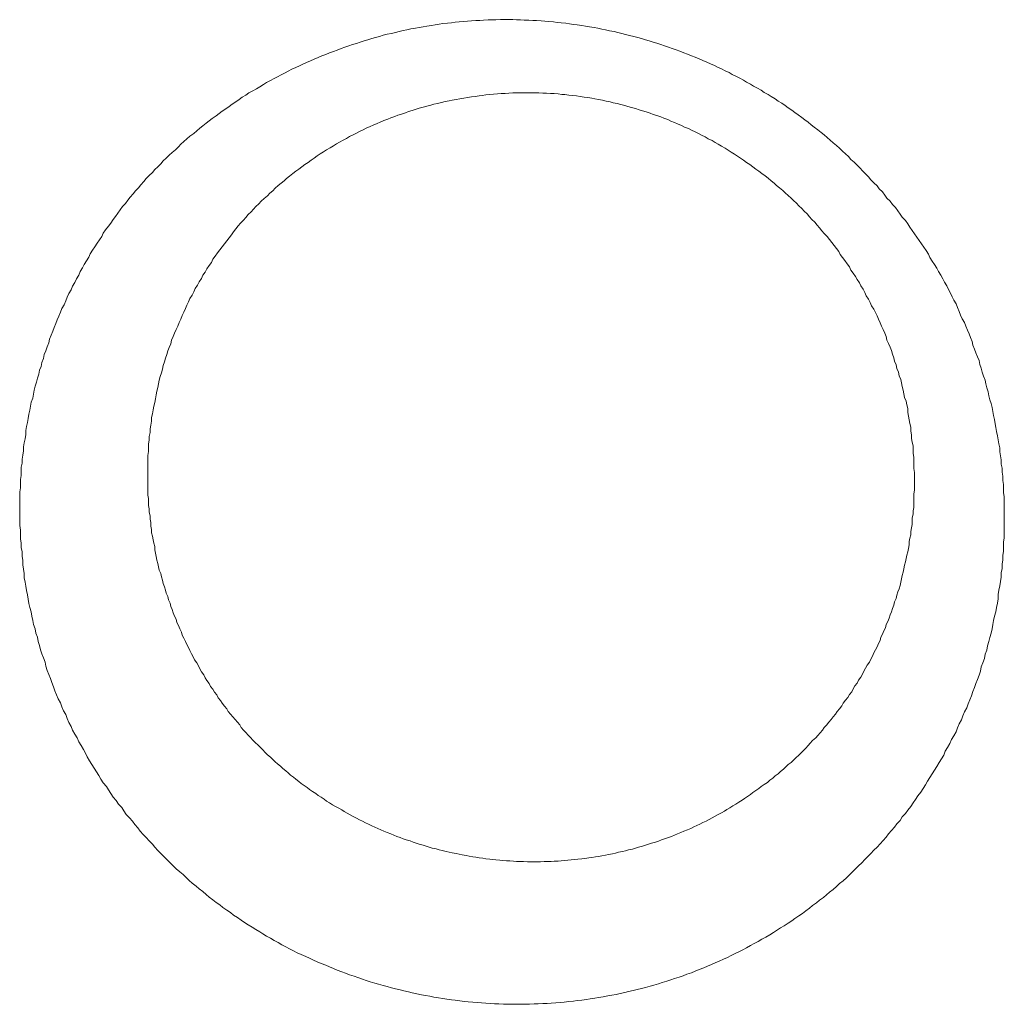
# Model space of a CAD drawing. Header units: millimetres. Extents: x -2274 to 12297, y -16157 to 26321.
# Tile 251 of 256: x -483.78 to -482.5, y -846.27 to -844.99. Entities that reach past the tile are written whole.
import ezdxf

# ---------------------------------------------------------------- set-up
doc = ezdxf.new("R2010")
doc.units = ezdxf.units.MM

msp = doc.modelspace()

# ---------------------------------------------------------------- linework, layer by layer
at = {"color": 253, "lineweight": 13}
for points in [[(-483.7795, -845.6269, 0), (-483.7795, -845.6215, 0), (-483.7795, -845.6162, 0), (-483.7795, -845.6108, 0), (-483.7795, -845.6055, 0), (-483.7785, -845.6001, 0), (-483.7785, -845.5948, 0), (-483.7785, -845.5895, 0), (-483.7775, -845.5841, 0), (-483.7775, -845.5788, 0), (-483.7775, -845.5734, 0), (-483.7765, -845.5681, 0), (-483.7765, -845.5628, 0), (-483.7755, -845.5575, 0), (-483.7745, -845.5521, 0), (-483.7745, -845.5468, 0), (-483.7735, -845.5415, 0), (-483.7725, -845.5362, 0), (-483.7715, -845.5309, 0), (-483.7715, -845.5256, 0), (-483.7705, -845.5203, 0), (-483.7695, -845.515, 0), (-483.7685, -845.5097, 0), (-483.7675, -845.5044, 0), (-483.7665, -845.4992, 0), (-483.7655, -845.4939, 0), (-483.7645, -845.4887, 0), (-483.7625, -845.4834, 0), (-483.7615, -845.4782, 0), (-483.7605, -845.473, 0), (-483.7595, -845.4678, 0), (-483.7575, -845.4626, 0), (-483.7565, -845.4574, 0), (-483.7545, -845.4522, 0), (-483.7535, -845.447, 0), (-483.7515, -845.4419, 0), (-483.7505, -845.4367, 0), (-483.7485, -845.4316, 0), (-483.7475, -845.4265, 0), (-483.7455, -845.4214, 0), (-483.7435, -845.4163, 0), (-483.7415, -845.4112, 0), (-483.7405, -845.4062, 0), (-483.7385, -845.4011, 0), (-483.7365, -845.3961, 0), (-483.7345, -845.3911, 0), (-483.7325, -845.3861, 0), (-483.7305, -845.3811, 0), (-483.7285, -845.3762, 0), (-483.7265, -845.3712, 0), (-483.7245, -845.3663, 0), (-483.7215, -845.3614, 0), (-483.7195, -845.3565, 0), (-483.7175, -845.3517, 0), (-483.7155, -845.3468, 0), (-483.7125, -845.342, 0), (-483.7105, -845.3372, 0), (-483.7075, -845.3324, 0), (-483.7055, -845.3277, 0), (-483.7025, -845.3229, 0), (-483.7005, -845.3182, 0), (-483.6975, -845.3135, 0), (-483.6955, -845.3089, 0), (-483.6925, -845.3042, 0), (-483.6895, -845.2996, 0), (-483.6875, -845.295, 0), (-483.6845, -845.2905, 0), (-483.6815, -845.2859, 0), (-483.6785, -845.2814, 0), (-483.6755, -845.2769, 0), (-483.6725, -845.2724, 0), (-483.6705, -845.268, 0), (-483.6675, -845.2636, 0), (-483.6635, -845.2592, 0), (-483.6605, -845.2549, 0), (-483.6575, -845.2505, 0), (-483.6545, -845.2463, 0), (-483.6515, -845.242, 0), (-483.6485, -845.2377, 0), (-483.6455, -845.2335, 0), (-483.6415, -845.2294, 0), (-483.6385, -845.2252, 0), (-483.6355, -845.2211, 0), (-483.6315, -845.217, 0), (-483.6285, -845.2129, 0), (-483.6245, -845.2089, 0), (-483.6215, -845.2049, 0), (-483.6175, -845.2009, 0), (-483.6145, -845.197, 0), (-483.6105, -845.193, 0), (-483.6065, -845.1892, 0), (-483.6035, -845.1853, 0), (-483.5995, -845.1815, 0), (-483.5955, -845.1777, 0), (-483.5925, -845.174, 0), (-483.5885, -845.1702, 0), (-483.5845, -845.1665, 0), (-483.5805, -845.1629, 0), (-483.5765, -845.1593, 0), (-483.5725, -845.1557, 0), (-483.5695, -845.1521, 0), (-483.5655, -845.1486, 0), (-483.5615, -845.1451, 0), (-483.5575, -845.1416, 0), (-483.5525, -845.1382, 0), (-483.5485, -845.1348, 0), (-483.5445, -845.1314, 0), (-483.5405, -845.1281, 0), (-483.5365, -845.1248, 0), (-483.5325, -845.1216, 0), (-483.5285, -845.1184, 0), (-483.5235, -845.1152, 0), (-483.5195, -845.112, 0), (-483.5155, -845.1089, 0), (-483.5105, -845.1058, 0), (-483.5065, -845.1028, 0), (-483.5025, -845.0998, 0), (-483.4975, -845.0968, 0), (-483.4935, -845.0939, 0), (-483.4895, -845.091, 0), (-483.4845, -845.0881, 0), (-483.4805, -845.0853, 0), (-483.4755, -845.0825, 0), (-483.4705, -845.0798, 0), (-483.4665, -845.0771, 0), (-483.4615, -845.0744, 0), (-483.4575, -845.0718, 0), (-483.4525, -845.0692, 0), (-483.4475, -845.0666, 0), (-483.4435, -845.0641, 0), (-483.4385, -845.0616, 0), (-483.4335, -845.0592, 0), (-483.4295, -845.0568, 0), (-483.4245, -845.0544, 0), (-483.4195, -845.0521, 0), (-483.4145, -845.0498, 0), (-483.4105, -845.0476, 0), (-483.4055, -845.0454, 0), (-483.4005, -845.0432, 0), (-483.3955, -845.0411, 0), (-483.3905, -845.039, 0), (-483.3855, -845.037, 0), (-483.3805, -845.035, 0), (-483.3755, -845.0331, 0), (-483.3705, -845.0312, 0), (-483.3655, -845.0293, 0), (-483.3605, -845.0275, 0), (-483.3555, -845.0257, 0), (-483.3505, -845.0239, 0), (-483.3455, -845.0222, 0), (-483.3405, -845.0206, 0), (-483.3355, -845.019, 0), (-483.3305, -845.0174, 0), (-483.3255, -845.0158, 0), (-483.3205, -845.0144, 0), (-483.3155, -845.0129, 0), (-483.3105, -845.0115, 0), (-483.3055, -845.0101, 0), (-483.3005, -845.0088, 0), (-483.2945, -845.0076, 0), (-483.2895, -845.0063, 0), (-483.2845, -845.0051, 0), (-483.2795, -845.004, 0), (-483.2745, -845.0029, 0), (-483.2695, -845.0018, 0), (-483.2635, -845.0008, 0), (-483.2585, -844.9998, 0), (-483.2535, -844.9989, 0), (-483.2485, -844.998, 0), (-483.2425, -844.9972, 0), (-483.2375, -844.9964, 0), (-483.2325, -844.9957, 0), (-483.2275, -844.9949, 0), (-483.2215, -844.9943, 0), (-483.2165, -844.9937, 0), (-483.2115, -844.9931, 0), (-483.2065, -844.9926, 0), (-483.2005, -844.9921, 0), (-483.1955, -844.9916, 0), (-483.1905, -844.9912, 0), (-483.1845, -844.9909, 0), (-483.1795, -844.9906, 0), (-483.1745, -844.9903, 0), (-483.1685, -844.9901, 0), (-483.1635, -844.9899, 0), (-483.1585, -844.9898, 0), (-483.1525, -844.9897, 0), (-483.1475, -844.9897, 0), (-483.1425, -844.9897, 0), (-483.1365, -844.9897, 0), (-483.1315, -844.9898, 0), (-483.1265, -844.99, 0), (-483.1215, -844.9902, 0), (-483.1155, -844.9904, 0), (-483.1105, -844.9907, 0), (-483.1055, -844.991, 0), (-483.0995, -844.9913, 0), (-483.0945, -844.9917, 0), (-483.0895, -844.9922, 0), (-483.0835, -844.9927, 0), (-483.0785, -844.9932, 0), (-483.0735, -844.9938, 0), (-483.0675, -844.9944, 0), (-483.0625, -844.9951, 0), (-483.0575, -844.9958, 0), (-483.0525, -844.9965, 0), (-483.0465, -844.9973, 0), (-483.0415, -844.9982, 0), (-483.0365, -844.999, 0), (-483.0305, -845, 0), (-483.0255, -845.0009, 0), (-483.0205, -845.0019, 0), (-483.0155, -845.003, 0), (-483.0105, -845.0041, 0), (-483.0045, -845.0052, 0), (-482.9995, -845.0064, 0), (-482.9945, -845.0076, 0), (-482.9895, -845.0089, 0), (-482.9845, -845.0102, 0), (-482.9785, -845.0115, 0), (-482.9735, -845.0129, 0), (-482.9685, -845.0144, 0), (-482.9635, -845.0158, 0), (-482.9585, -845.0174, 0), (-482.9535, -845.0189, 0), (-482.9485, -845.0205, 0), (-482.9435, -845.0222, 0), (-482.9385, -845.0238, 0), (-482.9335, -845.0256, 0), (-482.9285, -845.0273, 0), (-482.9235, -845.0291, 0), (-482.9185, -845.031, 0), (-482.9135, -845.0329, 0), (-482.9085, -845.0348, 0), (-482.9035, -845.0368, 0), (-482.8985, -845.0388, 0), (-482.8935, -845.0408, 0), (-482.8885, -845.0429, 0), (-482.8835, -845.0451, 0), (-482.8785, -845.0472, 0), (-482.8735, -845.0494, 0), (-482.8695, -845.0517, 0), (-482.8645, -845.054, 0), (-482.8595, -845.0563, 0), (-482.8545, -845.0587, 0), (-482.8505, -845.0611, 0), (-482.8455, -845.0635, 0), (-482.8405, -845.066, 0), (-482.8355, -845.0686, 0), (-482.8315, -845.0711, 0), (-482.8265, -845.0737, 0), (-482.8225, -845.0764, 0), (-482.8175, -845.079, 0), (-482.8125, -845.0817, 0), (-482.8085, -845.0845, 0), (-482.8035, -845.0873, 0), (-482.7995, -845.0901, 0), (-482.7945, -845.093, 0), (-482.7905, -845.0958, 0), (-482.7855, -845.0988, 0), (-482.7815, -845.1017, 0), (-482.7775, -845.1048, 0), (-482.7725, -845.1078, 0), (-482.7685, -845.1109, 0), (-482.7645, -845.114, 0), (-482.7595, -845.1171, 0), (-482.7555, -845.1203, 0), (-482.7515, -845.1235, 0), (-482.7475, -845.1268, 0), (-482.7435, -845.13, 0), (-482.7385, -845.1333, 0), (-482.7345, -845.1367, 0), (-482.7305, -845.1401, 0), (-482.7265, -845.1435, 0), (-482.7225, -845.1469, 0), (-482.7185, -845.1504, 0), (-482.7145, -845.1539, 0), (-482.7105, -845.1575, 0), (-482.7065, -845.1611, 0), (-482.7025, -845.1647, 0), (-482.6985, -845.1683, 0), (-482.6955, -845.172, 0), (-482.6915, -845.1757, 0), (-482.6875, -845.1794, 0), (-482.6835, -845.1832, 0), (-482.6805, -845.187, 0), (-482.6765, -845.1908, 0), (-482.6725, -845.1947, 0), (-482.6695, -845.1986, 0), (-482.6655, -845.2025, 0), (-482.6615, -845.2064, 0), (-482.6585, -845.2104, 0), (-482.6545, -845.2144, 0), (-482.6515, -845.2184, 0), (-482.6485, -845.2225, 0), (-482.6445, -845.2266, 0), (-482.6415, -845.2307, 0), (-482.6375, -845.2348, 0), (-482.6345, -845.239, 0), (-482.6315, -845.2432, 0), (-482.6285, -845.2474, 0), (-482.6245, -845.2516, 0), (-482.6215, -845.2559, 0), (-482.6185, -845.2602, 0), (-482.6155, -845.2645, 0), (-482.6125, -845.2689, 0), (-482.6095, -845.2732, 0), (-482.6065, -845.2776, 0), (-482.6035, -845.282, 0), (-482.6005, -845.2865, 0), (-482.5975, -845.2909, 0), (-482.5945, -845.2954, 0), (-482.5925, -845.2999, 0), (-482.5895, -845.3045, 0), (-482.5865, -845.309, 0), (-482.5835, -845.3136, 0), (-482.5815, -845.3182, 0), (-482.5785, -845.3228, 0), (-482.5755, -845.3275, 0), (-482.5735, -845.3321, 0), (-482.5705, -845.3368, 0), (-482.5685, -845.3415, 0), (-482.5655, -845.3462, 0), (-482.5635, -845.351, 0), (-482.5615, -845.3557, 0), (-482.5585, -845.3605, 0), (-482.5565, -845.3653, 0), (-482.5545, -845.3701, 0), (-482.5525, -845.375, 0), (-482.5505, -845.3798, 0), (-482.5475, -845.3847, 0), (-482.5455, -845.3896, 0), (-482.5435, -845.3945, 0), (-482.5415, -845.3994, 0), (-482.5395, -845.4044, 0), (-482.5375, -845.4093, 0), (-482.5365, -845.4143, 0), (-482.5345, -845.4193, 0), (-482.5325, -845.4243, 0), (-482.5305, -845.4293, 0), (-482.5285, -845.4343, 0), (-482.5275, -845.4394, 0), (-482.5255, -845.4444, 0), (-482.5245, -845.4495, 0), (-482.5225, -845.4546, 0), (-482.5205, -845.4597, 0), (-482.5195, -845.4648, 0), (-482.5185, -845.4699, 0), (-482.5165, -845.4751, 0), (-482.5155, -845.4802, 0), (-482.5145, -845.4854, 0), (-482.5125, -845.4905, 0), (-482.5115, -845.4957, 0), (-482.5105, -845.5009, 0), (-482.5095, -845.5061, 0), (-482.5085, -845.5113, 0), (-482.5075, -845.5166, 0), (-482.5065, -845.5218, 0), (-482.5055, -845.527, 0), (-482.5045, -845.5323, 0), (-482.5035, -845.5375, 0), (-482.5025, -845.5428, 0), (-482.5015, -845.5481, 0), (-482.5015, -845.5533, 0), (-482.5005, -845.5586, 0), (-482.4995, -845.5639, 0), (-482.4995, -845.5692, 0), (-482.4985, -845.5745, 0), (-482.4985, -845.5798, 0), (-482.4975, -845.5852, 0), (-482.4975, -845.5905, 0), (-482.4965, -845.5958, 0), (-482.4965, -845.6011, 0), (-482.4965, -845.6065, 0), (-482.4955, -845.6118, 0), (-482.4955, -845.6171, 0), (-482.4955, -845.6225, 0), (-482.4955, -845.6278, 0), (-482.4955, -845.6332, 0), (-482.4955, -845.6385, 0), (-482.4955, -845.6439, 0), (-482.4955, -845.6492, 0), (-482.4955, -845.6546, 0), (-482.4955, -845.6599, 0)], [(-482.6125, -845.5899, 0), (-482.6125, -845.585, 0), (-482.6125, -845.5801, 0), (-482.6135, -845.5752, 0), (-482.6135, -845.5702, 0), (-482.6135, -845.5653, 0), (-482.6135, -845.5604, 0), (-482.6145, -845.5555, 0), (-482.6145, -845.5506, 0), (-482.6145, -845.5457, 0), (-482.6155, -845.5408, 0), (-482.6165, -845.5359, 0), (-482.6165, -845.531, 0), (-482.6175, -845.5262, 0), (-482.6175, -845.5213, 0), (-482.6185, -845.5164, 0), (-482.6195, -845.5116, 0), (-482.6205, -845.5067, 0), (-482.6215, -845.5019, 0), (-482.6215, -845.497, 0), (-482.6225, -845.4922, 0), (-482.6235, -845.4874, 0), (-482.6255, -845.4826, 0), (-482.6265, -845.4778, 0), (-482.6275, -845.473, 0), (-482.6285, -845.4683, 0), (-482.6295, -845.4635, 0), (-482.6305, -845.4588, 0), (-482.6325, -845.454, 0), (-482.6335, -845.4493, 0), (-482.6355, -845.4446, 0), (-482.6365, -845.4399, 0), (-482.6385, -845.4353, 0), (-482.6395, -845.4306, 0), (-482.6415, -845.426, 0), (-482.6425, -845.4213, 0), (-482.6445, -845.4167, 0), (-482.6465, -845.4121, 0), (-482.6485, -845.4076, 0), (-482.6495, -845.403, 0), (-482.6515, -845.3985, 0), (-482.6535, -845.3939, 0), (-482.6555, -845.3894, 0), (-482.6575, -845.385, 0), (-482.6595, -845.3805, 0), (-482.6615, -845.3761, 0), (-482.6635, -845.3716, 0), (-482.6655, -845.3672, 0), (-482.6685, -845.3629, 0), (-482.6705, -845.3585, 0), (-482.6725, -845.3542, 0), (-482.6755, -845.3498, 0), (-482.6775, -845.3456, 0), (-482.6795, -845.3413, 0), (-482.6825, -845.337, 0), (-482.6845, -845.3328, 0), (-482.6875, -845.3286, 0), (-482.6895, -845.3245, 0), (-482.6925, -845.3203, 0), (-482.6955, -845.3162, 0), (-482.6975, -845.3121, 0), (-482.7005, -845.308, 0), (-482.7035, -845.304, 0), (-482.7065, -845.2999, 0), (-482.7095, -845.296, 0), (-482.7115, -845.292, 0), (-482.7145, -845.2881, 0), (-482.7175, -845.2841, 0), (-482.7205, -845.2803, 0), (-482.7235, -845.2764, 0), (-482.7265, -845.2726, 0), (-482.7305, -845.2688, 0), (-482.7335, -845.265, 0), (-482.7365, -845.2613, 0), (-482.7395, -845.2576, 0), (-482.7425, -845.2539, 0), (-482.7465, -845.2503, 0), (-482.7495, -845.2467, 0), (-482.7525, -845.2431, 0), (-482.7565, -845.2396, 0), (-482.7595, -845.2361, 0), (-482.7635, -845.2326, 0), (-482.7665, -845.2291, 0), (-482.7705, -845.2257, 0), (-482.7735, -845.2223, 0), (-482.7775, -845.219, 0), (-482.7815, -845.2157, 0), (-482.7845, -845.2124, 0), (-482.7885, -845.2092, 0), (-482.7925, -845.206, 0), (-482.7955, -845.2028, 0), (-482.7995, -845.1997, 0), (-482.8035, -845.1966, 0), (-482.8075, -845.1935, 0), (-482.8115, -845.1905, 0), (-482.8155, -845.1875, 0), (-482.8195, -845.1845, 0), (-482.8235, -845.1816, 0), (-482.8275, -845.1788, 0), (-482.8315, -845.1759, 0), (-482.8355, -845.1731, 0), (-482.8395, -845.1704, 0), (-482.8435, -845.1676, 0), (-482.8475, -845.165, 0), (-482.8515, -845.1623, 0), (-482.8555, -845.1597, 0), (-482.8595, -845.1572, 0), (-482.8645, -845.1546, 0), (-482.8685, -845.1522, 0), (-482.8725, -845.1497, 0), (-482.8765, -845.1473, 0), (-482.8815, -845.145, 0), (-482.8855, -845.1427, 0), (-482.8905, -845.1404, 0), (-482.8945, -845.1382, 0), (-482.8985, -845.136, 0), (-482.9035, -845.1338, 0), (-482.9075, -845.1317, 0), (-482.9125, -845.1297, 0), (-482.9165, -845.1277, 0), (-482.9215, -845.1257, 0), (-482.9255, -845.1238, 0), (-482.9305, -845.1219, 0), (-482.9345, -845.1201, 0), (-482.9395, -845.1183, 0), (-482.9435, -845.1166, 0), (-482.9485, -845.1149, 0), (-482.9535, -845.1132, 0), (-482.9575, -845.1116, 0), (-482.9625, -845.1101, 0), (-482.9675, -845.1085, 0), (-482.9715, -845.1071, 0), (-482.9765, -845.1056, 0), (-482.9815, -845.1043, 0), (-482.9865, -845.1029, 0), (-482.9905, -845.1017, 0), (-482.9955, -845.1004, 0), (-483.0005, -845.0992, 0), (-483.0055, -845.0981, 0), (-483.0095, -845.097, 0), (-483.0145, -845.0959, 0), (-483.0195, -845.0949, 0), (-483.0245, -845.094, 0), (-483.0295, -845.0931, 0), (-483.0335, -845.0922, 0), (-483.0385, -845.0914, 0), (-483.0435, -845.0906, 0), (-483.0485, -845.0899, 0), (-483.0535, -845.0892, 0), (-483.0585, -845.0886, 0), (-483.0635, -845.0881, 0), (-483.0685, -845.0875, 0), (-483.0725, -845.0871, 0), (-483.0775, -845.0866, 0), (-483.0825, -845.0862, 0), (-483.0875, -845.0859, 0), (-483.0925, -845.0856, 0), (-483.0975, -845.0854, 0), (-483.1025, -845.0852, 0), (-483.1075, -845.0851, 0), (-483.1125, -845.085, 0), (-483.1175, -845.085, 0), (-483.1225, -845.085, 0), (-483.1265, -845.0851, 0), (-483.1315, -845.0852, 0), (-483.1365, -845.0853, 0), (-483.1415, -845.0856, 0), (-483.1465, -845.0858, 0), (-483.1515, -845.0861, 0), (-483.1565, -845.0865, 0), (-483.1615, -845.0869, 0), (-483.1665, -845.0874, 0), (-483.1715, -845.0879, 0), (-483.1765, -845.0884, 0), (-483.1805, -845.089, 0), (-483.1855, -845.0897, 0), (-483.1905, -845.0904, 0), (-483.1955, -845.0911, 0), (-483.2005, -845.0919, 0), (-483.2055, -845.0928, 0), (-483.2105, -845.0937, 0), (-483.2155, -845.0946, 0), (-483.2195, -845.0956, 0), (-483.2245, -845.0966, 0), (-483.2295, -845.0977, 0), (-483.2345, -845.0989, 0), (-483.2395, -845.1, 0), (-483.2435, -845.1013, 0), (-483.2485, -845.1025, 0), (-483.2535, -845.1039, 0), (-483.2585, -845.1052, 0), (-483.2625, -845.1066, 0), (-483.2675, -845.1081, 0), (-483.2725, -845.1096, 0), (-483.2765, -845.1112, 0), (-483.2815, -845.1128, 0), (-483.2865, -845.1144, 0), (-483.2905, -845.1161, 0), (-483.2955, -845.1178, 0), (-483.2995, -845.1196, 0), (-483.3045, -845.1214, 0), (-483.3095, -845.1233, 0), (-483.3135, -845.1252, 0), (-483.3185, -845.1272, 0), (-483.3225, -845.1292, 0), (-483.3275, -845.1313, 0), (-483.3315, -845.1334, 0), (-483.3365, -845.1355, 0), (-483.3405, -845.1377, 0), (-483.3445, -845.1399, 0), (-483.3495, -845.1422, 0), (-483.3535, -845.1446, 0), (-483.3575, -845.1469, 0), (-483.3625, -845.1493, 0), (-483.3665, -845.1518, 0), (-483.3705, -845.1543, 0), (-483.3745, -845.1568, 0), (-483.3795, -845.1594, 0), (-483.3835, -845.162, 0), (-483.3875, -845.1647, 0), (-483.3915, -845.1674, 0), (-483.3955, -845.1702, 0), (-483.3995, -845.1729, 0), (-483.4035, -845.1758, 0), (-483.4075, -845.1786, 0), (-483.4115, -845.1816, 0), (-483.4155, -845.1845, 0), (-483.4195, -845.1875, 0), (-483.4235, -845.1905, 0), (-483.4275, -845.1936, 0), (-483.4315, -845.1967, 0), (-483.4345, -845.1998, 0), (-483.4385, -845.203, 0), (-483.4425, -845.2062, 0), (-483.4465, -845.2095, 0), (-483.4495, -845.2128, 0), (-483.4535, -845.2161, 0), (-483.4565, -845.2195, 0), (-483.4605, -845.2229, 0), (-483.4645, -845.2263, 0), (-483.4675, -845.2298, 0), (-483.4715, -845.2333, 0), (-483.4745, -845.2369, 0), (-483.4775, -845.2404, 0), (-483.4815, -845.244, 0), (-483.4845, -845.2477, 0), (-483.4875, -845.2514, 0), (-483.4915, -845.2551, 0), (-483.4945, -845.2588, 0), (-483.4975, -845.2626, 0), (-483.5005, -845.2664, 0), (-483.5035, -845.2703, 0), (-483.5065, -845.2741, 0), (-483.5095, -845.278, 0), (-483.5125, -845.282, 0), (-483.5155, -845.2859, 0), (-483.5185, -845.2899, 0), (-483.5215, -845.294, 0), (-483.5245, -845.298, 0), (-483.5275, -845.3021, 0), (-483.5295, -845.3062, 0), (-483.5325, -845.3104, 0), (-483.5355, -845.3146, 0), (-483.5375, -845.3188, 0), (-483.5405, -845.323, 0), (-483.5425, -845.3272, 0), (-483.5455, -845.3315, 0), (-483.5475, -845.3358, 0), (-483.5505, -845.3402, 0), (-483.5525, -845.3445, 0), (-483.5545, -845.3489, 0), (-483.5575, -845.3533, 0), (-483.5595, -845.3577, 0), (-483.5615, -845.3622, 0), (-483.5635, -845.3666, 0), (-483.5655, -845.3711, 0), (-483.5675, -845.3756, 0), (-483.5695, -845.3802, 0), (-483.5715, -845.3847, 0), (-483.5735, -845.3893, 0), (-483.5755, -845.3939, 0), (-483.5775, -845.3985, 0), (-483.5795, -845.4031, 0), (-483.5815, -845.4078, 0), (-483.5825, -845.4124, 0), (-483.5845, -845.4171, 0), (-483.5865, -845.4218, 0), (-483.5875, -845.4265, 0), (-483.5895, -845.4312, 0), (-483.5905, -845.436, 0), (-483.5925, -845.4407, 0), (-483.5935, -845.4455, 0), (-483.5945, -845.4503, 0), (-483.5965, -845.4551, 0), (-483.5975, -845.4599, 0), (-483.5985, -845.4647, 0), (-483.5995, -845.4695, 0), (-483.6005, -845.4744, 0), (-483.6015, -845.4792, 0), (-483.6025, -845.4841, 0), (-483.6035, -845.489, 0), (-483.6045, -845.4939, 0), (-483.6055, -845.4987, 0), (-483.6065, -845.5036, 0), (-483.6075, -845.5085, 0), (-483.6075, -845.5135, 0), (-483.6085, -845.5184, 0), (-483.6095, -845.5233, 0), (-483.6095, -845.5282, 0), (-483.6105, -845.5332, 0), (-483.6105, -845.5381, 0), (-483.6115, -845.543, 0), (-483.6115, -845.548, 0), (-483.6115, -845.5529, 0), (-483.6125, -845.5579, 0), (-483.6125, -845.5628, 0), (-483.6125, -845.5678, 0), (-483.6125, -845.5728, 0), (-483.6125, -845.5777, 0), (-483.6125, -845.5827, 0)], [(-483.6125, -845.5827, 0), (-483.6125, -845.5872, 0), (-483.6125, -845.5917, 0), (-483.6125, -845.5962, 0), (-483.6125, -845.6007, 0), (-483.6125, -845.6052, 0), (-483.6125, -845.6097, 0), (-483.6115, -845.6142, 0), (-483.6115, -845.6187, 0), (-483.6115, -845.6232, 0), (-483.6105, -845.6277, 0), (-483.6105, -845.6322, 0), (-483.6095, -845.6367, 0), (-483.6095, -845.6411, 0), (-483.6085, -845.6456, 0), (-483.6085, -845.6501, 0), (-483.6075, -845.6546, 0), (-483.6075, -845.659, 0), (-483.6065, -845.6635, 0), (-483.6055, -845.6679, 0), (-483.6045, -845.6723, 0), (-483.6035, -845.6768, 0), (-483.6035, -845.6812, 0), (-483.6025, -845.6856, 0), (-483.6015, -845.69, 0), (-483.6005, -845.6944, 0), (-483.5995, -845.6988, 0), (-483.5985, -845.7032, 0), (-483.5975, -845.7076, 0), (-483.5955, -845.7119, 0), (-483.5945, -845.7163, 0), (-483.5935, -845.7206, 0), (-483.5925, -845.7249, 0), (-483.5905, -845.7292, 0), (-483.5895, -845.7336, 0), (-483.5885, -845.7378, 0), (-483.5865, -845.7421, 0), (-483.5855, -845.7464, 0), (-483.5835, -845.7506, 0), (-483.5825, -845.7549, 0), (-483.5805, -845.7591, 0), (-483.5795, -845.7633, 0), (-483.5775, -845.7675, 0), (-483.5755, -845.7717, 0), (-483.5745, -845.7759, 0), (-483.5725, -845.78, 0), (-483.5705, -845.7842, 0), (-483.5685, -845.7883, 0), (-483.5675, -845.7924, 0), (-483.5655, -845.7965, 0), (-483.5635, -845.8005, 0), (-483.5615, -845.8046, 0), (-483.5595, -845.8086, 0), (-483.5575, -845.8126, 0), (-483.5555, -845.8166, 0), (-483.5535, -845.8206, 0), (-483.5515, -845.8245, 0), (-483.5485, -845.8285, 0), (-483.5465, -845.8324, 0), (-483.5445, -845.8363, 0), (-483.5425, -845.8402, 0), (-483.5395, -845.844, 0), (-483.5375, -845.8479, 0), (-483.5355, -845.8517, 0), (-483.5325, -845.8554, 0), (-483.5305, -845.8592, 0), (-483.5275, -845.863, 0), (-483.5255, -845.8667, 0), (-483.5225, -845.8704, 0), (-483.5205, -845.874, 0), (-483.5175, -845.8777, 0), (-483.5155, -845.8813, 0), (-483.5125, -845.8849, 0), (-483.5095, -845.8885, 0), (-483.5075, -845.892, 0), (-483.5045, -845.8955, 0), (-483.5015, -845.899, 0), (-483.4985, -845.9025, 0), (-483.4955, -845.906, 0), (-483.4925, -845.9094, 0), (-483.4905, -845.9128, 0), (-483.4875, -845.9162, 0), (-483.4845, -845.9195, 0), (-483.4815, -845.9228, 0), (-483.4785, -845.9261, 0), (-483.4755, -845.9294, 0), (-483.4725, -845.9326, 0), (-483.4685, -845.9358, 0), (-483.4655, -845.939, 0), (-483.4625, -845.9421, 0), (-483.4595, -845.9453, 0), (-483.4565, -845.9484, 0), (-483.4525, -845.9514, 0), (-483.4495, -845.9545, 0), (-483.4465, -845.9575, 0), (-483.4435, -845.9604, 0), (-483.4395, -845.9634, 0), (-483.4365, -845.9663, 0), (-483.4325, -845.9692, 0), (-483.4295, -845.972, 0), (-483.4265, -845.9749, 0), (-483.4225, -845.9777, 0), (-483.4195, -845.9804, 0), (-483.4155, -845.9832, 0), (-483.4125, -845.9859, 0), (-483.4085, -845.9885, 0), (-483.4045, -845.9912, 0), (-483.4015, -845.9938, 0), (-483.3975, -845.9964, 0), (-483.3935, -845.9989, 0), (-483.3905, -846.0014, 0), (-483.3865, -846.0039, 0), (-483.3825, -846.0063, 0), (-483.3795, -846.0088, 0), (-483.3755, -846.0111, 0), (-483.3715, -846.0135, 0), (-483.3675, -846.0158, 0), (-483.3635, -846.0181, 0), (-483.3595, -846.0203, 0), (-483.3565, -846.0225, 0), (-483.3525, -846.0247, 0), (-483.3485, -846.0268, 0), (-483.3445, -846.0289, 0), (-483.3405, -846.031, 0), (-483.3365, -846.0331, 0), (-483.3325, -846.0351, 0), (-483.3285, -846.037, 0), (-483.3245, -846.039, 0), (-483.3205, -846.0409, 0), (-483.3165, -846.0427, 0), (-483.3125, -846.0445, 0), (-483.3085, -846.0463, 0), (-483.3045, -846.0481, 0), (-483.3005, -846.0498, 0), (-483.2955, -846.0515, 0), (-483.2915, -846.0531, 0), (-483.2875, -846.0548, 0), (-483.2835, -846.0563, 0), (-483.2795, -846.0579, 0), (-483.2755, -846.0594, 0), (-483.2705, -846.0608, 0), (-483.2665, -846.0622, 0), (-483.2625, -846.0636, 0), (-483.2585, -846.065, 0), (-483.2535, -846.0663, 0), (-483.2495, -846.0676, 0), (-483.2455, -846.0688, 0), (-483.2415, -846.07, 0), (-483.2365, -846.0712, 0), (-483.2325, -846.0723, 0), (-483.2285, -846.0734, 0), (-483.2235, -846.0744, 0), (-483.2195, -846.0754, 0), (-483.2155, -846.0764, 0), (-483.2105, -846.0773, 0), (-483.2065, -846.0782, 0), (-483.2025, -846.0791, 0), (-483.1975, -846.0799, 0), (-483.1935, -846.0807, 0), (-483.1885, -846.0814, 0), (-483.1845, -846.0821, 0), (-483.1805, -846.0828, 0), (-483.1755, -846.0834, 0), (-483.1715, -846.084, 0), (-483.1665, -846.0845, 0), (-483.1625, -846.085, 0), (-483.1585, -846.0855, 0), (-483.1535, -846.0859, 0), (-483.1495, -846.0863, 0), (-483.1445, -846.0866, 0), (-483.1405, -846.0869, 0), (-483.1355, -846.0872, 0), (-483.1315, -846.0874, 0), (-483.1265, -846.0876, 0), (-483.1225, -846.0878, 0), (-483.1175, -846.0879, 0), (-483.1135, -846.0879, 0), (-483.1095, -846.0879, 0), (-483.1045, -846.0879, 0), (-483.1005, -846.0879, 0), (-483.0955, -846.0878, 0), (-483.0915, -846.0877, 0), (-483.0865, -846.0875, 0), (-483.0825, -846.0873, 0), (-483.0775, -846.087, 0), (-483.0735, -846.0867, 0), (-483.0685, -846.0864, 0), (-483.0645, -846.086, 0), (-483.0605, -846.0856, 0), (-483.0555, -846.0851, 0), (-483.0515, -846.0846, 0), (-483.0465, -846.0841, 0), (-483.0425, -846.0835, 0), (-483.0375, -846.0829, 0), (-483.0335, -846.0823, 0), (-483.0285, -846.0816, 0), (-483.0245, -846.0809, 0), (-483.0205, -846.0801, 0), (-483.0155, -846.0793, 0), (-483.0115, -846.0784, 0), (-483.0065, -846.0775, 0), (-483.0025, -846.0766, 0), (-482.9985, -846.0756, 0), (-482.9935, -846.0746, 0), (-482.9895, -846.0736, 0), (-482.9855, -846.0725, 0), (-482.9805, -846.0714, 0), (-482.9765, -846.0702, 0), (-482.9725, -846.069, 0), (-482.9675, -846.0678, 0), (-482.9635, -846.0665, 0), (-482.9595, -846.0652, 0), (-482.9555, -846.0638, 0), (-482.9505, -846.0624, 0), (-482.9465, -846.061, 0), (-482.9425, -846.0595, 0), (-482.9385, -846.058, 0), (-482.9335, -846.0564, 0), (-482.9295, -846.0549, 0), (-482.9255, -846.0532, 0), (-482.9215, -846.0516, 0), (-482.9175, -846.0498, 0), (-482.9135, -846.0481, 0), (-482.9085, -846.0463, 0), (-482.9045, -846.0445, 0), (-482.9005, -846.0426, 0), (-482.8965, -846.0407, 0), (-482.8925, -846.0388, 0), (-482.8885, -846.0368, 0), (-482.8845, -846.0348, 0), (-482.8805, -846.0327, 0), (-482.8765, -846.0307, 0), (-482.8725, -846.0285, 0), (-482.8685, -846.0264, 0), (-482.8645, -846.0242, 0), (-482.8605, -846.022, 0), (-482.8575, -846.0197, 0), (-482.8535, -846.0174, 0), (-482.8495, -846.0151, 0), (-482.8455, -846.0127, 0), (-482.8415, -846.0103, 0), (-482.8375, -846.0078, 0), (-482.8345, -846.0054, 0), (-482.8305, -846.0029, 0), (-482.8265, -846.0003, 0), (-482.8235, -845.9977, 0), (-482.8195, -845.9951, 0), (-482.8155, -845.9925, 0), (-482.8125, -845.9898, 0), (-482.8085, -845.9871, 0), (-482.8045, -845.9844, 0), (-482.8015, -845.9816, 0), (-482.7975, -845.9788, 0), (-482.7945, -845.976, 0), (-482.7905, -845.9731, 0), (-482.7875, -845.9702, 0), (-482.7835, -845.9673, 0), (-482.7805, -845.9643, 0), (-482.7775, -845.9613, 0), (-482.7735, -845.9583, 0), (-482.7705, -845.9553, 0), (-482.7675, -845.9522, 0), (-482.7635, -845.9491, 0), (-482.7605, -845.946, 0), (-482.7575, -845.9428, 0), (-482.7545, -845.9396, 0), (-482.7515, -845.9364, 0), (-482.7485, -845.9331, 0), (-482.7455, -845.9298, 0), (-482.7415, -845.9265, 0), (-482.7385, -845.9232, 0), (-482.7355, -845.9198, 0), (-482.7325, -845.9164, 0), (-482.7305, -845.913, 0), (-482.7275, -845.9096, 0), (-482.7245, -845.9061, 0), (-482.7215, -845.9026, 0), (-482.7185, -845.8991, 0), (-482.7155, -845.8955, 0), (-482.7135, -845.892, 0), (-482.7105, -845.8884, 0), (-482.7075, -845.8848, 0), (-482.7055, -845.8811, 0), (-482.7025, -845.8774, 0), (-482.6995, -845.8737, 0), (-482.6975, -845.87, 0), (-482.6945, -845.8663, 0), (-482.6925, -845.8625, 0), (-482.6905, -845.8587, 0), (-482.6875, -845.8549, 0), (-482.6855, -845.8511, 0), (-482.6825, -845.8472, 0), (-482.6805, -845.8433, 0), (-482.6785, -845.8394, 0), (-482.6765, -845.8355, 0), (-482.6745, -845.8315, 0), (-482.6715, -845.8276, 0), (-482.6695, -845.8236, 0), (-482.6675, -845.8196, 0), (-482.6655, -845.8156, 0), (-482.6635, -845.8115, 0), (-482.6615, -845.8075, 0), (-482.6595, -845.8034, 0), (-482.6575, -845.7993, 0), (-482.6565, -845.7952, 0), (-482.6545, -845.7911, 0), (-482.6525, -845.7869, 0), (-482.6505, -845.7828, 0), (-482.6495, -845.7786, 0), (-482.6475, -845.7744, 0), (-482.6455, -845.7702, 0), (-482.6445, -845.766, 0), (-482.6425, -845.7618, 0), (-482.6415, -845.7575, 0), (-482.6395, -845.7533, 0), (-482.6385, -845.749, 0), (-482.6365, -845.7447, 0), (-482.6355, -845.7404, 0), (-482.6345, -845.7361, 0), (-482.6325, -845.7318, 0), (-482.6315, -845.7275, 0), (-482.6305, -845.7231, 0), (-482.6295, -845.7188, 0), (-482.6285, -845.7144, 0), (-482.6275, -845.7101, 0), (-482.6265, -845.7057, 0), (-482.6255, -845.7013, 0), (-482.6245, -845.6969, 0), (-482.6235, -845.6925, 0), (-482.6225, -845.6881, 0), (-482.6215, -845.6837, 0), (-482.6205, -845.6793, 0), (-482.6195, -845.6748, 0), (-482.6195, -845.6704, 0), (-482.6185, -845.6659, 0), (-482.6175, -845.6615, 0), (-482.6175, -845.6571, 0), (-482.6165, -845.6526, 0), (-482.6155, -845.6481, 0), (-482.6155, -845.6437, 0), (-482.6155, -845.6392, 0), (-482.6145, -845.6347, 0), (-482.6145, -845.6303, 0), (-482.6135, -845.6258, 0), (-482.6135, -845.6213, 0), (-482.6135, -845.6168, 0), (-482.6135, -845.6123, 0), (-482.6135, -845.6079, 0), (-482.6125, -845.6034, 0), (-482.6125, -845.5989, 0), (-482.6125, -845.5944, 0), (-482.6125, -845.5899, 0)], [(-482.4955, -845.6599, 0), (-482.4955, -845.6656, 0), (-482.4965, -845.6713, 0), (-482.4965, -845.677, 0), (-482.4965, -845.6827, 0), (-482.4975, -845.6884, 0), (-482.4975, -845.6941, 0), (-482.4985, -845.6998, 0), (-482.4985, -845.7055, 0), (-482.4995, -845.7111, 0), (-482.4995, -845.7168, 0), (-482.5005, -845.7225, 0), (-482.5015, -845.7281, 0), (-482.5025, -845.7338, 0), (-482.5035, -845.7394, 0), (-482.5035, -845.7451, 0), (-482.5045, -845.7507, 0), (-482.5055, -845.7563, 0), (-482.5065, -845.7619, 0), (-482.5085, -845.7675, 0), (-482.5095, -845.7731, 0), (-482.5105, -845.7787, 0), (-482.5115, -845.7843, 0), (-482.5125, -845.7898, 0), (-482.5145, -845.7954, 0), (-482.5155, -845.8009, 0), (-482.5175, -845.8064, 0), (-482.5185, -845.8119, 0), (-482.5205, -845.8174, 0), (-482.5215, -845.8229, 0), (-482.5235, -845.8284, 0), (-482.5255, -845.8338, 0), (-482.5265, -845.8392, 0), (-482.5285, -845.8447, 0), (-482.5305, -845.8501, 0), (-482.5325, -845.8554, 0), (-482.5345, -845.8608, 0), (-482.5365, -845.8661, 0), (-482.5385, -845.8715, 0), (-482.5405, -845.8768, 0), (-482.5425, -845.8821, 0), (-482.5445, -845.8873, 0), (-482.5475, -845.8926, 0), (-482.5495, -845.8978, 0), (-482.5515, -845.903, 0), (-482.5545, -845.9082, 0), (-482.5565, -845.9133, 0), (-482.5585, -845.9185, 0), (-482.5615, -845.9236, 0), (-482.5645, -845.9287, 0), (-482.5665, -845.9337, 0), (-482.5695, -845.9388, 0), (-482.5725, -845.9438, 0), (-482.5745, -845.9488, 0), (-482.5775, -845.9538, 0), (-482.5805, -845.9587, 0), (-482.5835, -845.9636, 0), (-482.5865, -845.9685, 0), (-482.5895, -845.9734, 0), (-482.5925, -845.9782, 0), (-482.5955, -845.983, 0), (-482.5985, -845.9878, 0), (-482.6015, -845.9925, 0), (-482.6045, -845.9973, 0), (-482.6085, -846.002, 0), (-482.6115, -846.0066, 0), (-482.6145, -846.0113, 0), (-482.6175, -846.0159, 0), (-482.6215, -846.0205, 0), (-482.6245, -846.025, 0), (-482.6285, -846.0295, 0), (-482.6315, -846.034, 0), (-482.6355, -846.0384, 0), (-482.6385, -846.0429, 0), (-482.6425, -846.0472, 0), (-482.6465, -846.0516, 0), (-482.6495, -846.0559, 0), (-482.6535, -846.0602, 0), (-482.6575, -846.0645, 0), (-482.6615, -846.0687, 0), (-482.6655, -846.0729, 0), (-482.6695, -846.077, 0), (-482.6735, -846.0811, 0), (-482.6775, -846.0852, 0), (-482.6815, -846.0892, 0), (-482.6855, -846.0932, 0), (-482.6895, -846.0972, 0), (-482.6935, -846.1011, 0), (-482.6975, -846.105, 0), (-482.7015, -846.1089, 0), (-482.7055, -846.1127, 0), (-482.7105, -846.1164, 0), (-482.7145, -846.1202, 0), (-482.7185, -846.1239, 0), (-482.7235, -846.1275, 0), (-482.7275, -846.1311, 0), (-482.7315, -846.1347, 0), (-482.7365, -846.1382, 0), (-482.7405, -846.1417, 0), (-482.7455, -846.1452, 0), (-482.7495, -846.1486, 0), (-482.7545, -846.1519, 0), (-482.7585, -846.1553, 0), (-482.7635, -846.1586, 0), (-482.7685, -846.1618, 0), (-482.7725, -846.165, 0), (-482.7775, -846.1681, 0), (-482.7825, -846.1713, 0), (-482.7875, -846.1743, 0), (-482.7925, -846.1774, 0), (-482.7965, -846.1803, 0), (-482.8015, -846.1833, 0), (-482.8065, -846.1862, 0), (-482.8115, -846.189, 0), (-482.8165, -846.1918, 0), (-482.8215, -846.1946, 0), (-482.8265, -846.1973, 0), (-482.8315, -846.2, 0), (-482.8365, -846.2026, 0), (-482.8415, -846.2052, 0), (-482.8465, -846.2077, 0), (-482.8515, -846.2102, 0), (-482.8565, -846.2127, 0), (-482.8615, -846.2151, 0), (-482.8675, -846.2174, 0), (-482.8725, -846.2198, 0), (-482.8775, -846.222, 0), (-482.8825, -846.2242, 0), (-482.8875, -846.2264, 0), (-482.8935, -846.2285, 0), (-482.8985, -846.2306, 0), (-482.9035, -846.2326, 0), (-482.9095, -846.2346, 0), (-482.9145, -846.2365, 0), (-482.9195, -846.2384, 0), (-482.9255, -846.2403, 0), (-482.9305, -846.2421, 0), (-482.9355, -846.2438, 0), (-482.9415, -846.2455, 0), (-482.9465, -846.2471, 0), (-482.9525, -846.2487, 0), (-482.9575, -846.2503, 0), (-482.9635, -846.2518, 0), (-482.9685, -846.2532, 0), (-482.9745, -846.2546, 0), (-482.9795, -846.256, 0), (-482.9855, -846.2573, 0), (-482.9905, -846.2585, 0), (-482.9965, -846.2597, 0), (-483.0015, -846.2609, 0), (-483.0075, -846.262, 0), (-483.0125, -846.263, 0), (-483.0185, -846.264, 0), (-483.0245, -846.265, 0), (-483.0295, -846.2659, 0), (-483.0355, -846.2668, 0), (-483.0405, -846.2676, 0), (-483.0465, -846.2683, 0), (-483.0525, -846.269, 0), (-483.0575, -846.2697, 0), (-483.0635, -846.2703, 0), (-483.0695, -846.2709, 0), (-483.0745, -846.2714, 0), (-483.0805, -846.2718, 0), (-483.0865, -846.2723, 0), (-483.0915, -846.2726, 0), (-483.0975, -846.2729, 0), (-483.1035, -846.2732, 0), (-483.1085, -846.2734, 0), (-483.1145, -846.2736, 0), (-483.1205, -846.2737, 0), (-483.1255, -846.2737, 0), (-483.1315, -846.2738, 0), (-483.1375, -846.2737, 0), (-483.1435, -846.2736, 0), (-483.1485, -846.2735, 0), (-483.1545, -846.2733, 0), (-483.1605, -846.2731, 0), (-483.1655, -846.2728, 0), (-483.1715, -846.2724, 0), (-483.1775, -846.272, 0), (-483.1825, -846.2716, 0), (-483.1885, -846.2711, 0), (-483.1945, -846.2706, 0), (-483.1995, -846.27, 0), (-483.2055, -846.2693, 0), (-483.2115, -846.2686, 0), (-483.2165, -846.2679, 0), (-483.2225, -846.2671, 0), (-483.2275, -846.2662, 0), (-483.2335, -846.2654, 0), (-483.2395, -846.2644, 0), (-483.2445, -846.2634, 0), (-483.2505, -846.2624, 0), (-483.2555, -846.2613, 0), (-483.2615, -846.2601, 0), (-483.2675, -846.2589, 0), (-483.2725, -846.2577, 0), (-483.2785, -846.2564, 0), (-483.2835, -846.2551, 0), (-483.2895, -846.2537, 0), (-483.2945, -846.2523, 0), (-483.3005, -846.2508, 0), (-483.3055, -846.2493, 0), (-483.3115, -846.2477, 0), (-483.3165, -846.2461, 0), (-483.3225, -846.2444, 0), (-483.3275, -846.2427, 0), (-483.3325, -846.2409, 0), (-483.3385, -846.2391, 0), (-483.3435, -846.2373, 0), (-483.3495, -846.2353, 0), (-483.3545, -846.2334, 0), (-483.3595, -846.2314, 0), (-483.3655, -846.2294, 0), (-483.3705, -846.2273, 0), (-483.3755, -846.2251, 0), (-483.3805, -846.223, 0), (-483.3865, -846.2207, 0), (-483.3915, -846.2185, 0), (-483.3965, -846.2162, 0), (-483.4015, -846.2138, 0), (-483.4065, -846.2114, 0), (-483.4125, -846.209, 0), (-483.4175, -846.2065, 0), (-483.4225, -846.2039, 0), (-483.4275, -846.2014, 0), (-483.4325, -846.1988, 0), (-483.4375, -846.1961, 0), (-483.4425, -846.1934, 0), (-483.4475, -846.1906, 0), (-483.4525, -846.1878, 0), (-483.4575, -846.185, 0), (-483.4625, -846.1821, 0), (-483.4665, -846.1792, 0), (-483.4715, -846.1762, 0), (-483.4765, -846.1732, 0), (-483.4815, -846.1702, 0), (-483.4865, -846.1671, 0), (-483.4905, -846.164, 0), (-483.4955, -846.1608, 0), (-483.5005, -846.1576, 0), (-483.5045, -846.1543, 0), (-483.5095, -846.151, 0), (-483.5145, -846.1477, 0), (-483.5185, -846.1443, 0), (-483.5235, -846.1409, 0), (-483.5275, -846.1375, 0), (-483.5325, -846.134, 0), (-483.5365, -846.1305, 0), (-483.5405, -846.1269, 0), (-483.5455, -846.1233, 0), (-483.5495, -846.1196, 0), (-483.5545, -846.116, 0), (-483.5585, -846.1123, 0), (-483.5625, -846.1085, 0), (-483.5665, -846.1047, 0), (-483.5705, -846.1009, 0), (-483.5755, -846.097, 0), (-483.5795, -846.0931, 0), (-483.5835, -846.0892, 0), (-483.5875, -846.0852, 0), (-483.5915, -846.0812, 0), (-483.5955, -846.0772, 0), (-483.5995, -846.0731, 0), (-483.6035, -846.069, 0), (-483.6065, -846.0649, 0), (-483.6105, -846.0607, 0), (-483.6145, -846.0565, 0), (-483.6185, -846.0522, 0), (-483.6225, -846.048, 0), (-483.6255, -846.0437, 0), (-483.6295, -846.0393, 0), (-483.6325, -846.035, 0), (-483.6365, -846.0306, 0), (-483.6405, -846.0261, 0), (-483.6435, -846.0217, 0), (-483.6465, -846.0172, 0), (-483.6505, -846.0127, 0), (-483.6535, -846.0081, 0), (-483.6575, -846.0035, 0), (-483.6605, -845.9989, 0), (-483.6635, -845.9943, 0), (-483.6665, -845.9896, 0), (-483.6705, -845.9849, 0), (-483.6735, -845.9802, 0), (-483.6765, -845.9754, 0), (-483.6795, -845.9707, 0), (-483.6825, -845.9659, 0), (-483.6855, -845.961, 0), (-483.6885, -845.9562, 0), (-483.6915, -845.9513, 0), (-483.6935, -845.9464, 0), (-483.6965, -845.9415, 0), (-483.6995, -845.9365, 0), (-483.7025, -845.9315, 0), (-483.7045, -845.9265, 0), (-483.7075, -845.9215, 0), (-483.7105, -845.9165, 0), (-483.7125, -845.9114, 0), (-483.7155, -845.9063, 0), (-483.7175, -845.9012, 0), (-483.7195, -845.8961, 0), (-483.7225, -845.8909, 0), (-483.7245, -845.8857, 0), (-483.7265, -845.8806, 0), (-483.7295, -845.8753, 0), (-483.7315, -845.8701, 0), (-483.7335, -845.8649, 0), (-483.7355, -845.8596, 0), (-483.7375, -845.8543, 0), (-483.7395, -845.849, 0), (-483.7415, -845.8437, 0), (-483.7435, -845.8384, 0), (-483.7455, -845.833, 0), (-483.7465, -845.8276, 0), (-483.7485, -845.8222, 0), (-483.7505, -845.8168, 0), (-483.7525, -845.8114, 0), (-483.7535, -845.806, 0), (-483.7555, -845.8006, 0), (-483.7565, -845.7951, 0), (-483.7585, -845.7896, 0), (-483.7595, -845.7841, 0), (-483.7615, -845.7787, 0), (-483.7625, -845.7731, 0), (-483.7635, -845.7676, 0), (-483.7645, -845.7621, 0), (-483.7665, -845.7565, 0), (-483.7675, -845.751, 0), (-483.7685, -845.7454, 0), (-483.7695, -845.7399, 0), (-483.7705, -845.7343, 0), (-483.7715, -845.7287, 0), (-483.7725, -845.7231, 0), (-483.7735, -845.7175, 0), (-483.7735, -845.7118, 0), (-483.7745, -845.7062, 0), (-483.7755, -845.7006, 0), (-483.7755, -845.6949, 0), (-483.7765, -845.6893, 0), (-483.7765, -845.6836, 0), (-483.7775, -845.678, 0), (-483.7775, -845.6723, 0), (-483.7785, -845.6667, 0), (-483.7785, -845.661, 0), (-483.7785, -845.6553, 0), (-483.7795, -845.6496, 0), (-483.7795, -845.6439, 0), (-483.7795, -845.6382, 0), (-483.7795, -845.6326, 0), (-483.7795, -845.6269, 0)]]:
    msp.add_polyline3d(points, dxfattribs=at)

doc.saveas('drawing.dxf')
